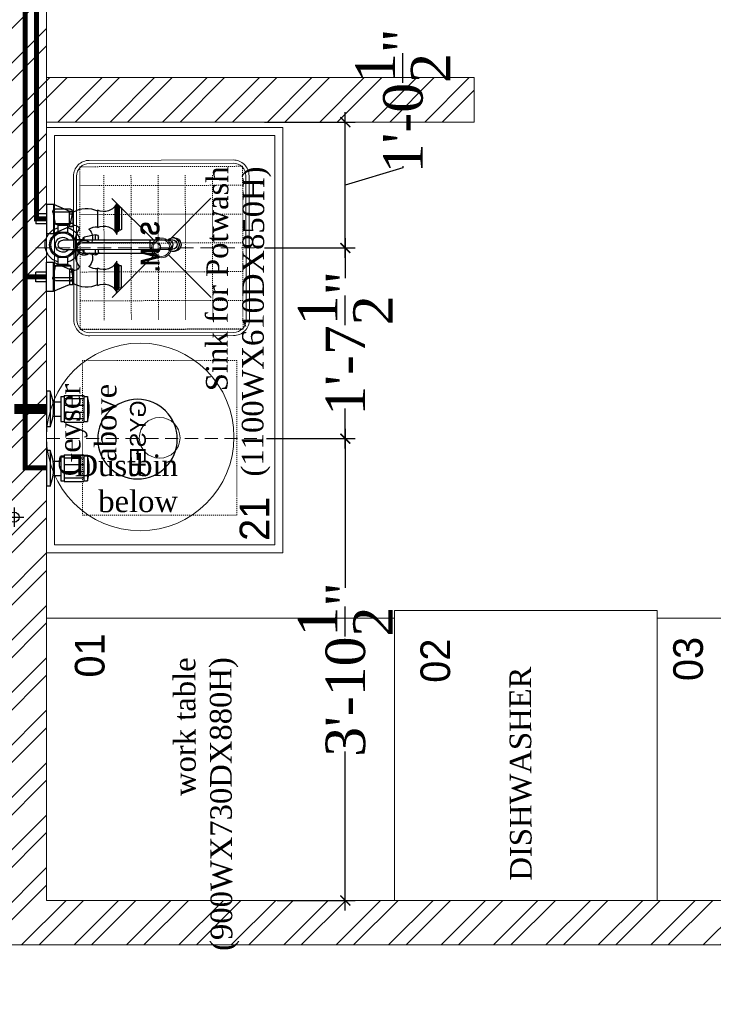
# Model space of a CAD drawing. Header units: inches. Extents: x 119662 to 158499, y 12149 to 20675.
# Tile 72 of 97: x 124898 to 124968, y 19335 to 19434. Entities that reach past the tile are written whole.
import ezdxf
from ezdxf.enums import TextEntityAlignment as Align

# ---------------------------------------------------------------- set-up
doc = ezdxf.new("R2010")
doc.units = ezdxf.units.IN
doc.header["$MEASUREMENT"] = 0
doc.header["$PDMODE"] = 34
for name, pattern in [('DASH5', [0.2, 0.1333, -0.0667]), ('DASHED2', [0.375, 0.25, -0.125]), ('HIDDEN2', [0.1875, 0.125, -0.0625])]:
    doc.linetypes.add(name, pattern=pattern)
for name, color, linetype, lineweight in [('00-GRIDTEXT', 1, 'Continuous', 13), ('CENTER', 46, 'DASHED2', 9), ('EQUIP DIM', 252, 'Continuous', 0), ('EQUIPMENT', 7, 'Continuous', 25), ('EQUIPMENTSSS', 11, 'Continuous', 18), ('HWP', 1, 'Continuous', 0), ('PD_BRICK WALL_115', 134, 'Continuous', 30), ('PD_HATCH', 45, 'Continuous', 9), ('PL. FICTURE', 4, 'Continuous', 25), ('PP-Domestic  Cold Water Supply', 5, 'Continuous', 25)]:
    doc.layers.add(name, color=color, linetype=linetype, lineweight=lineweight)
doc.layers.add('45', color=7, linetype='Continuous')
doc.layers.add('PP--DIM', color=7, linetype='Continuous')
doc.styles.add('1', font='techb___.ttf')
doc.styles.add('Arial', font='GOTHIC.TTF')
doc.styles.add('RE', font='arial.ttf')
doc.styles.get("Standard").update_dxf_attribs({"font": 'times.ttf', "height": 4})
doc.styles.add('TIMES NEW ROMAN', font='times.ttf', dxfattribs={"height": 4})
doc.dimstyles.new('PP-DIM', dxfattribs={"dimtxt": 4, "dimasz": 1, "dimexe": 1, "dimexo": 1, "dimgap": 0.09, "dimtad": 0, "dimdec": 1, "dimzin": 0, "dimdsep": 46, "dimlunit": 4, "dimtxsty": 'TIMES NEW ROMAN', "dimblk": 'ARCHTICK', "dimcen": 0.09, "dimdle": 1, "dimclrd": 256, "dimclre": 256, "dimclrt": 256, "dimadec": 0, "dimazin": 0, "dimtfac": 1, "dimtdec": 4, "dimtofl": 0, "dimtmove": 1, "dimatfit": 3, "dimfxl": 1, "dimtolj": 1, "dimtzin": 0, "dimlwd": -1, "dimlwe": -1, "dimarcsym": 0})

# ---------------------------------------------------------------- blocks, each defined once
blk = doc.blocks.new('SINK 510')
at = {"layer": 'EQUIPMENT', "color": 8, "lineweight": 0}
for p, q in [((168040.9, 33385.6), (168174, 33252.5)), ((168351, 33385.6), (168217.9, 33252.5)), ((168174, 33208.6), (168040.9, 33075.5)), ((168217.9, 33208.6), (168351, 33075.5))]:
    blk.add_line(p, q, dxfattribs=at)
at = {"layer": 'EQUIPMENT', "color": 8, "lineweight": 13}
blk.add_lwpolyline([(168421.3, 32955.6), (167970.5, 32955.6, -0.414214), (167921, 33005.2), (167921, 33456, -0.414214), (167970.5, 33505.5), (168421.3, 33505.5, -0.414214), (168471, 33455.9), (168471, 33005.2, -0.414214)], format="xyb", close=True, dxfattribs=at)
at = {"layer": 'EQUIPMENT', "color": 8, "lineweight": 0}
blk.add_lwpolyline([(168421.3, 32965.5), (167970.5, 32965.5, -0.414214), (167930.9, 33005.2), (167930.9, 33456, -0.414214), (167970.5, 33495.6), (168421.3, 33495.6, -0.414214), (168461, 33455.9), (168461, 33005.2, -0.414214)], format="xyb", close=True, dxfattribs=at)
at = {"layer": 'EQUIPMENT', "color": 8, "linetype": 'HIDDEN2', "lineweight": 0}
blk.add_lwpolyline([(167940.9, 33485.6), (167940.9, 32975.5), (168451, 32975.5), (168451, 33485.6)], close=True, dxfattribs=at)
for points in [[(168000.2, 33485.6), (168000.2, 32975.5)], [(168090.4, 33485.6), (168090.4, 32975.5)], [(168180.5, 33485.6), (168180.5, 32975.5)], [(168270.7, 33485.6), (168270.7, 32975.5)], [(168360.9, 33485.6), (168360.9, 32975.5)], [(167967.9, 33390.8), (168421.3, 33390.8)], [(167967.9, 33305.8), (168421.3, 33305.8)], [(167967.9, 33220.8), (168421.3, 33220.8)], [(167967.9, 33135.8), (168421.3, 33135.8)], [(167967.9, 33050.8), (168421.3, 33050.8)]]:
    blk.add_lwpolyline(points, dxfattribs=at)
at = {"layer": 'EQUIPMENT', "color": 8, "linetype": 'HIDDEN2'}
blk.add_lwpolyline([(168451, 33485.6), (168451, 32975.5)], dxfattribs=at)
at = {"layer": 'EQUIPMENT', "color": 8, "lineweight": 0}
for radius in [31, 26.3]:
    blk.add_circle((168196, 33230.5), radius, dxfattribs=at)
blk = doc.blocks.new('sfv')
at = {"layer": 'EQUIPMENT', "color": 8, "linetype": 'Continuous'}
for p, q in [((-10910.5, -25959.6), (-10910.5, -25955.6)), ((-10905.5, -25971.3), (-10905.5, -25960.4)), ((-10883, -25960.4), (-10883, -25971.3)), ((-10878, -25955.6), (-10878, -25959.6)), ((-10905.5, -26014.7), (-10905.5, -25971.3)), ((-10883, -25971.3), (-10883, -26014.7)), ((-10905.5, -26199.4), (-10905.5, -26014.7)), ((-10883, -26014.7), (-10883, -26199.4)), ((-10913.4, -26178.3), (-10919, -26150.3)), ((-10919, -26150.3), (-10905.5, -26150.3)), ((-10912.9, -26142.9), (-10905.5, -26142.9)), ((-10883, -26142.9), (-10875.6, -26142.9)), ((-10883, -26150.3), (-10869.5, -26150.3)), ((-10869.5, -26150.3), (-10875.1, -26178.3)), ((-10913.4, -26178.3), (-10905.5, -26178.3)), ((-10910.9, -26180.4), (-10905.5, -26180.4)), ((-10883, -26178.3), (-10875.1, -26178.3)), ((-10883, -26180.4), (-10877.5, -26180.4)), ((-10974.3, -26205.6), (-10946.3, -26211.2)), ((-10974.3, -26255.1), (-10974.3, -26205.6)), ((-10906.7, -26200.4), (-10906.7, -26182.9)), ((-10906.7, -26182.9), (-10905.5, -26182.9)), ((-10906.7, -26200.4), (-10905.5, -26200.4)), ((-10905.5, -26230.4), (-10905.5, -26199.4)), ((-10883, -26182.9), (-10881.7, -26182.9)), ((-10883, -26199.4), (-10883, -26230.4)), ((-10883, -26200.4), (-10881.7, -26200.4)), ((-10881.7, -26182.9), (-10881.7, -26200.4)), ((-10842.2, -26211.2), (-10814.2, -26205.6)), ((-10814.2, -26205.6), (-10814.2, -26255.1)), ((-10981.7, -26249), (-10981.7, -26211.7)), ((-10946.3, -26249.5), (-10946.3, -26211.2)), ((-10944.2, -26247.1), (-10944.2, -26213.7)), ((-10941.7, -26217.9), (-10924.2, -26217.9)), ((-10941.7, -26242.9), (-10941.7, -26217.9)), ((-10924.2, -26242.9), (-10924.2, -26217.9)), ((-10864.2, -26217.9), (-10846.7, -26217.9)), ((-10864.2, -26217.9), (-10864.2, -26242.9)), ((-10846.7, -26217.9), (-10846.7, -26242.9)), ((-10844.2, -26213.7), (-10844.2, -26247.1)), ((-10842.2, -26211.2), (-10842.2, -26249.5)), ((-10806.7, -26211.7), (-10806.7, -26249)), ((-10946.3, -26249.5), (-10974.3, -26255.1)), ((-10924.2, -26242.9), (-10941.7, -26242.9)), ((-10846.7, -26242.9), (-10864.2, -26242.9)), ((-10814.2, -26255.1), (-10842.2, -26249.5))]:
    blk.add_line(p, q, dxfattribs=at)
for points in [[(-10905.5, -25971.1), (-10905.5, -25971.1), (-10907.2, -25969.3), (-10908.5, -25967.2), (-10909.5, -25965), (-10910.2, -25962.6), (-10910.5, -25960.2), (-10910.4, -25957.7), (-10909.9, -25955.3), (-10909.1, -25953), (-10907.9, -25950.9), (-10906.4, -25948.9), (-10904.6, -25947.2), (-10902.5, -25945.8), (-10900.3, -25944.7), (-10897.9, -25944), (-10895.5, -25943.6), (-10893, -25943.6), (-10890.5, -25944), (-10888.2, -25944.7), (-10885.9, -25945.8), (-10883.9, -25947.2), (-10882.1, -25948.9), (-10880.6, -25950.9), (-10879.4, -25953), (-10878.6, -25955.3), (-10878.1, -25957.7), (-10878, -25960.2), (-10878.3, -25962.6), (-10878.9, -25965), (-10880, -25967.2), (-10881.3, -25969.3), (-10883, -25971.1), (-10883, -25971.1)], [(-10883, -26014.7), (-10883.2, -26015.1), (-10883.8, -26015.4), (-10884.7, -26015.7), (-10885.9, -26016), (-10887.5, -26016.3), (-10889.2, -26016.5), (-10891.2, -26016.6), (-10893.2, -26016.7), (-10895.3, -26016.7), (-10897.3, -26016.6), (-10899.3, -26016.5), (-10901, -26016.3), (-10902.6, -26016), (-10903.8, -26015.7), (-10904.7, -26015.4), (-10905.3, -26015.1), (-10905.5, -26014.7)], [(-10883, -26199.4), (-10883.2, -26199.7), (-10883.8, -26200.1), (-10884.7, -26200.4), (-10885.9, -26200.7), (-10887.5, -26200.9), (-10889.2, -26201.1), (-10891.2, -26201.3), (-10893.2, -26201.3), (-10895.3, -26201.3), (-10897.3, -26201.3), (-10899.3, -26201.1), (-10901, -26200.9), (-10902.6, -26200.7), (-10903.8, -26200.4), (-10904.7, -26200.1), (-10905.3, -26199.7), (-10905.5, -26199.4)]]:
    blk.add_lwpolyline(points, dxfattribs=at)
for centre, radius, start, end in [((-10894.2, -25955.8), 16.2, 45.433, 145.8895), ((-10894.2, -25956), 16.4, 33.4887, 145.4972), ((-10894.6, -25955.7), 15.8, 145.6855, 179.9516), ((-10894.2, -25960.6), 11.3, 0.6851, 179.3149), ((-10894.2, -25971.4), 11.3, 0.6851, 179.3149), ((-10893.8, -25955.7), 15.8, 0.0295, 33.2904), ((-10912.9, -26149.1), 6.25, 90, 191.3099), ((-10875.6, -26149.1), 6.25, 348.6901, 90), ((-10910.9, -26177.9), 2.5, 191.3099, 270), ((-10909.2, -26182.9), 2.5, 0, 90), ((-10879.2, -26182.9), 2.5, 90, 180), ((-10877.5, -26177.9), 2.5, 270, 348.6901), ((-10975.5, -26211.7), 6.25, 78.6901, 180), ((-10894.2, -26230.4), 43.8, 106.6015, 163.3985), ((-10894.2, -26230.4), 32.5, 112.6199, 157.3801), ((-10894.2, -26230.4), 29.5, 112.4264, 270), ((-10894.2, -26230.4), 29.5, 270, 67.5736), ((-10894.2, -26230.4), 43.8, 16.6015, 73.3985), ((-10894.2, -26230.4), 32.5, 22.6199, 67.3801), ((-10813, -26211.7), 6.25, 0, 101.3099), ((-10946.7, -26213.7), 2.5, 0, 78.6901), ((-10941.7, -26215.4), 2.5, 180, 270), ((-10894.2, -26230.4), 18.5, 127.3515, 0), ((-10894.2, -26230.4), 11.3, 180, 0), ((-10894.2, -26230.4), 18.5, 0, 52.6485), ((-10846.7, -26215.4), 2.5, 270, 0), ((-10841.7, -26213.7), 2.5, 101.3099, 180), ((-10975.5, -26249), 6.25, 180, 281.3099), ((-10946.7, -26247.1), 2.5, 281.3099, 0), ((-10941.7, -26245.4), 2.5, 90, 180), ((-10894.2, -26230.4), 43.8, 196.6015, 343.3985), ((-10894.2, -26230.4), 32.5, 202.6199, 270), ((-10894.2, -26230.4), 32.5, 270, 337.3801), ((-10846.7, -26245.4), 2.5, 0, 90), ((-10841.7, -26247.1), 2.5, 180, 258.6901), ((-10813, -26249), 6.25, 258.6901, 0)]:
    blk.add_arc(centre, radius, start, end, dxfattribs=at)
blk = doc.blocks.new('A$C6E471120')
at = {"layer": 'EQUIPMENT', "color": 251, "lineweight": 5, "ltscale": 12}
blk.add_circle((-3023.1, -6797.8), 240.9, dxfattribs=at)
at = {"layer": 'EQUIPMENTSSS', "color": 251, "linetype": 'Continuous', "lineweight": 5, "ltscale": 10}
blk.add_line((-2656.5, -6003.1), (-2656.5, -7095.6), dxfattribs=at)
for points in [[(-2656.5, -6003.1), (-3264, -6003.1), (-3264, -7095.6), (-2656.4, -7095.6)], [(-2677.3, -6024), (-3243, -6023.9), (-3243.1, -7074.6), (-2677.4, -7074.8)]]:
    blk.add_lwpolyline(points, close=True, dxfattribs=at)
at = {"layer": 'EQUIPMENTSSS', "color": 251, "linetype": 'DASH5', "lineweight": 5, "ltscale": 12}
blk.add_lwpolyline([(-3171.8, -6998.6), (-2774.6, -6998.6), (-2774.6, -6601.3), (-3171.8, -6601.3)], close=True, dxfattribs=at)
at = {"layer": 'EQUIPMENTSSS', "color": 251, "lineweight": 5, "ltscale": 12}
for points in [[(-1694.6, -7243.4), (-2370, -7243.4), (-2370, -7988.3), (-1694.6, -7988.3)], [(-2370, -7263.3), (-3263.9, -7263.3), (-3263.9, -7988.3), (-2370, -7988.3)], [(-1068.9, -7263.3), (-1694.6, -7263.3), (-1694.6, -7988.3), (-1068.9, -7988.3)]]:
    blk.add_lwpolyline(points, close=True, dxfattribs=at)
blk.add_circle((-2973.2, -6800), 52.4, dxfattribs=at)
at = {"layer": 'EQUIPMENT', "color": 8}
for name, p, xscale, yscale, zscale, rotation in [('SINK 510', (-30558, 131558.8), 0.8201040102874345, 0.8201040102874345, 0.8201040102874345, 270.1399462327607), ('sfv', (24137.8, 5137.3), -1.044113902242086, 1.044113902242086, 1.044113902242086, 270.1399462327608)]:
    blk.add_blockref(name, p, dxfattribs=dict(at, xscale=xscale, yscale=yscale, zscale=zscale, rotation=rotation))
at = {"layer": 'EQUIP DIM', "color": 251, "insert": (-3232.2, -6661.4), "char_height": 45.409, "width": 361.089, "attachment_point": 3, "rotation": 90}
blk.add_mtext('{\\H1.22222x;\\C256;Geyser above}', dxfattribs=at)
at = {"layer": 'EQUIPMENTSSS', "color": 251, "ltscale": 50, "style": 'Arial'}
for s, p in [('21', (-2729.5, -7008.1)), ('01', (-3152.9, -7359.1)), ('02', (-2265, -7372.5)), ('03', (-1615.5, -7368.1))]:
    blk.add_text(s, height=76.27, rotation=90, dxfattribs=at).set_placement(p, align=Align.MIDDLE_CENTER)
at = {"layer": 'EQUIPMENTSSS', "color": 251, "linetype": 'Continuous', "lineweight": 5, "ltscale": 10, "insert": (-2686.2, -6103.4), "char_height": 45.409, "width": 619.222, "attachment_point": 9, "rotation": 89.8004}
blk.add_mtext('{\\H1.2222x;\\C256; Sink for Potwash  (1100WX610DX850H)}', dxfattribs=at)
at = {"layer": 'EQUIPMENTSSS', "color": 251, "ltscale": 12, "char_height": 45.409, "attachment_point": 3}
for s, insert, width, rotation in [('{\\H1.2222x;\\C256;Dustbin below}', (-2926.5, -6842.4), 25.002, 0.1996), ('{\\H1.2222x;\\C256;work table (900WX730DX880H)}', (-2937.1, -7364), 468.517, 90.1996), ('{\\H1.2222x;\\C256;DISHWASHER}', (-2074.7, -7387.9), 468.517, 90.1996)]:
    blk.add_mtext(s, dxfattribs=dict(at, insert=insert, width=width, rotation=rotation))
blk = doc.blocks.new('FIRST FLOOR')
at = {"layer": 'PD_HATCH', "lineweight": 5}
h = blk.add_hatch(dxfattribs=at)
h.set_pattern_fill('ANSI32', color=251, scale=10)
h.set_pattern_definition([(45, (139238.8868, 19346.3716), (-2.65165, 2.65165), []), (45, (139240.6546, 19346.3716), (-2.65165, 2.65165), [])])
h.paths.add_polyline_path([(139249.658, 19348.454), (139206.408, 19348.454), (139206.408, 19343.954), (139249.658, 19343.954)])
h.paths.add_polyline_path([(139164.408, 19348.454), (139121.158, 19348.454), (139121.158, 19343.954), (139164.408, 19343.954)], flags=17)
h.paths.add_polyline_path([(139207.658, 19260.754), (139207.658, 19265.254), (139121.158, 19265.254), (139121.158, 19420.754), (139044.158, 19420.754), (139044.158, 19364.754), (139082.158, 19364.754), (139082.158, 19369.254), (139048.658, 19369.254), (139048.658, 19416.254), (139116.658, 19416.254), (139116.658, 19369.254), (139112.158, 19369.254), (139112.158, 19364.754), (139116.658, 19364.754), (139116.658, 19316.754), (139112.158, 19316.754), (139112.158, 19312.254), (139116.658, 19312.254), (139116.658, 19265.254), (139060.658, 19265.254), (139060.658, 19260.754), (139194.158, 19260.754), (139194.158, 19254.754), (139198.658, 19254.754), (139198.658, 19260.754)])
h.paths.add_polyline_path([(139249.658, 19265.254), (139249.658, 19260.754), (139411.658, 19260.754), (139411.658, 19265.254), (139258.658, 19265.254), (139258.658, 19354.754), (139318.658, 19354.754), (139318.658, 19330.754), (139323.158, 19330.754), (139323.158, 19354.754), (139402.658, 19354.754), (139402.658, 19326.754), (139407.158, 19326.754), (139407.158, 19485.754), (139411.658, 19485.754), (139411.658, 19490.254), (139402.658, 19490.254), (139402.658, 19363.754), (139258.658, 19363.754), (139258.658, 19579.754), (139249.658, 19579.754)])
at = {"layer": 'PD_BRICK WALL_115', "color": 251, "lineweight": 5}
for p, q in [((139164.408, 19348.454), (139121.158, 19348.454)), ((139164.408, 19348.454), (139164.408, 19343.954)), ((139164.408, 19343.954), (139121.158, 19343.954))]:
    blk.add_line(p, q, dxfattribs=at)
blk.add_lwpolyline([(139044.158, 19420.754), (139121.158, 19420.754), (139121.158, 19265.254), (139207.658, 19265.254), (139207.658, 19260.754), (139198.658, 19260.754), (139198.658, 19254.754), (139194.158, 19254.754), (139194.158, 19260.754), (139060.658, 19260.754)], dxfattribs=at)
at = {"layer": '00-GRIDTEXT', "color": 8, "xscale": 0.03937007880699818, "yscale": 0.03937007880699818, "zscale": 0.03937007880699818}
blk.add_blockref('A$C6E471120', (139249.658, 19579.754), dxfattribs=at)
blk = doc.blocks.new('sink mixture-PP')
at = {"layer": 'CENTER', "ltscale": 5}
blk.add_line((0.016, 0.974), (0.016, -18.966), dxfattribs=at)
at = {"layer": 'PL. FICTURE'}
for p, q in [((-3.082, 0.974), (-2.181, 0.974)), ((-3.082, 0), (-3.082, 0.974)), ((-2.181, 0), (-2.181, 0.974)), ((3.113, 0.974), (2.213, 0.974)), ((2.213, 0), (2.213, 0.974)), ((3.113, 0), (3.113, 0.974)), ((-3.962, 0), (-3.963, -0.646)), ((-3.962, 0), (-1.301, 0)), ((-1.301, 0), (-1.301, -0.646)), ((1.301, 0), (1.301, -0.646)), ((3.962, 0), (1.301, 0)), ((3.962, 0), (3.963, -0.646)), ((-3.963, -0.646), (-3.337, -2.106)), ((-3.963, -0.646), (-1.301, -0.646)), ((-1.301, -0.646), (-1.931, -2.106)), ((1.301, -0.646), (1.931, -2.106)), ((3.963, -0.646), (1.301, -0.646)), ((3.963, -0.646), (3.337, -2.106)), ((-3.049, -2.415), (-3.049, -2.106)), ((-2.219, -2.415), (-2.219, -2.106)), ((-1.931, -2.106), (-1.931, -2.416)), ((1.931, -2.106), (1.931, -2.416)), ((2.219, -2.415), (2.219, -2.106)), ((3.049, -2.415), (3.049, -2.106)), ((-0.495, -3.275), (-0.495, -9.981)), ((0.488, -3.264), (0.488, -9.972)), ((-3.432, -4.666), (-1.841, -4.668)), ((3.432, -4.666), (1.841, -4.668)), ((-3.799, -6.247), (-1.481, -6.247)), ((3.799, -6.247), (1.481, -6.247)), ((-3.959, -6.402), (-1.3, -6.402)), ((-3.914, -6.324), (-1.366, -6.324)), ((-3.801, -6.479), (-1.472, -6.479)), ((-3.736, -6.557), (-1.539, -6.557)), ((-3.702, -6.634), (-1.575, -6.634)), ((-3.641, -6.836), (-1.653, -6.836)), ((3.959, -6.402), (1.3, -6.402)), ((3.914, -6.324), (1.366, -6.324)), ((3.801, -6.479), (1.472, -6.479)), ((3.736, -6.557), (1.539, -6.557)), ((3.702, -6.634), (1.575, -6.634)), ((3.641, -6.836), (1.653, -6.836))]:
    blk.add_line(p, q, dxfattribs=at)
for points in [[(-3.337, -2.415), (-1.931, -2.415), (-1.931, -2.106), (-3.337, -2.106)], [(3.337, -2.415), (1.931, -2.415), (1.931, -2.106), (3.337, -2.106)]]:
    blk.add_lwpolyline(points, close=True, dxfattribs=at)
for centre, radius, start, end in [((-1.205, -3.661), 2.379, 148.42026, 205.00436), ((-1.584, -2.55), 0.471, 163.30893, 256.48707), ((-0.622, -4.376), 1.738, 69.59713, 128.10541), ((0.622, -4.376), 1.738, 51.89459, 110.4452), ((1.584, -2.55), 0.471, 283.51293, 16.69107), ((1.205, -3.661), 2.379, 334.99564, 31.57974), ((-0.011, -3.436), 0.689, 316.3069, 225.37834), ((-0.002, -3.429), 0.663, 317.51102, 221.97669), ((-0.003, -3.307), 0.493, 4.97699, 176.28113), ((-0.631, -4.58), 1.284, 146.01056, 183.94142), ((-0.902, -3.128), 1.081, 222.77457, 292.11269), ((0.902, -3.128), 1.081, 247.59264, 317.22543), ((0.631, -4.58), 1.284, 356.05858, 33.98944), ((-4.558, -5.238), 1.263, 293.32598, 26.90119), ((-0.716, -5.242), 1.263, 152.97889, 246.5541), ((0.716, -5.242), 1.263, 293.4459, 27.02111), ((4.558, -5.238), 1.263, 153.09881, 246.67402), ((-4.023, -6.731), 0.336, 16.81854, 96.00994), ((-3.323, -6.713), 0.341, 166.46522, 201.06099), ((-1.854, -6.675), 0.257, 321.35166, 9.2024), ((-1.254, -6.734), 0.336, 83.87014, 162.66439), ((1.254, -6.734), 0.336, 17.33561, 96.12986), ((1.854, -6.675), 0.257, 170.7976, 218.64834), ((3.323, -6.713), 0.341, 338.93901, 13.53478), ((4.023, -6.731), 0.336, 83.99006, 163.18146), ((-0.005, -9.876), 0.501, 192.10291, 348.9463)]:
    blk.add_arc(centre, radius, start, end, dxfattribs=at)
at = {"layer": 'PL. FICTURE', "style": '1'}
blk.add_text('S. M.', height=1.728, dxfattribs=at).set_placement((-2.424, -10.303))
blk = doc.blocks.new('STOP COCK')
at = {"layer": 'PL. FICTURE', "color": 40, "lineweight": 30, "ltscale": 0.25}
for p, q in [((-31.2, 0), (31.2, 0)), ((0, -31.2), (0, 31.2))]:
    blk.add_line(p, q, dxfattribs=at)
blk.add_circle((0, 0), 16, dxfattribs=at)
blk = doc.blocks.new('_ArchTick')
at = {"color": 251, "linetype": 'ByBlock', "const_width": 0.15}
blk.add_lwpolyline([(-0.5, -0.5), (0.5, 0.5)], dxfattribs=at)
blk = doc.blocks.new('*D709')
at = {"layer": 'Defpoints', "color": 0, "transparency": 16777216}
for p in [(408.769, -258.799), (417.727, -258.799), (409.824, -305.5)]:
    blk.add_point(p, dxfattribs=at)
at = {"layer": 'PP--DIM', "ltscale": 12, "transparency": 16777216}
for p, q in [((417.727, -257.799), (417.727, -273.87)), ((409.769, -258.799), (418.727, -258.799)), ((417.727, -306.5), (417.727, -290.428)), ((410.824, -305.5), (418.727, -305.5))]:
    blk.add_line(p, q, dxfattribs=at)
at = {"layer": 'PP--DIM', "transparency": 16777216}
for p, rotation in [((417.727, -258.799), 90), ((417.727, -305.5), 270)]:
    blk.add_blockref('_ArchTick', p, dxfattribs=dict(at, rotation=rotation))
at = {"layer": 'PP--DIM', "transparency": 16777216, "insert": (417.727, -282.149), "char_height": 4, "attachment_point": 5, "rotation": 90, "style": 'TIMES NEW ROMAN'}
blk.add_mtext('\\A1;3\'-10{\\H1.000000x;\\S1/2;}"', dxfattribs=at)
blk = doc.blocks.new('*D710')
at = {"layer": 'Defpoints', "color": 0, "transparency": 16777216}
for p in [(408.556, -226.8), (417.727, -226.8), (408.556, -239.521)]:
    blk.add_point(p, dxfattribs=at)
at = {"layer": 'PP--DIM', "ltscale": 12, "transparency": 16777216}
for p, q in [((417.727, -240.521), (417.727, -225.8)), ((409.556, -226.8), (418.727, -226.8)), ((423.555, -231.412), (417.727, -233.16)), ((423.555, -231.232), (423.555, -231.412)), ((409.556, -239.521), (418.727, -239.521))]:
    blk.add_line(p, q, dxfattribs=at)
at = {"layer": 'PP--DIM', "transparency": 16777216}
for p, rotation in [((417.727, -226.8), 90), ((417.727, -239.521), 270)]:
    blk.add_blockref('_ArchTick', p, dxfattribs=dict(at, rotation=rotation))
at = {"layer": 'PP--DIM', "transparency": 16777216, "insert": (423.555, -224.656), "char_height": 4, "attachment_point": 5, "rotation": 90, "style": 'TIMES NEW ROMAN'}
blk.add_mtext('\\A1;1\'-0{\\H1.000000x;\\S1/2;}"', dxfattribs=at)
blk = doc.blocks.new('CENTER LINE-PP')
at = {"layer": 'CENTER', "ltscale": 5}
blk.add_line((0, 0), (0, -19.94), dxfattribs=at)
blk = doc.blocks.new('GYSER-PP')
at = {"layer": 'PL. FICTURE'}
for p, q in [((-4.5, 0), (-1.125, 0)), ((-4.5, -0.338), (-4.5, 0)), ((-1.125, -0.338), (-1.125, 0)), ((1.125, 0), (4.5, 0)), ((1.125, -0.338), (1.125, 0)), ((4.5, -0.338), (4.5, 0)), ((-4.5, -0.338), (-1.125, -0.338)), ((-3.488, -0.623), (-3.488, -1.35)), ((-2.137, -0.623), (-2.137, -1.35)), ((1.125, -0.338), (4.5, -0.338)), ((2.137, -0.623), (2.137, -1.35)), ((3.488, -0.623), (3.488, -1.35)), ((-4.078, -1.688), (-4.078, -3.544)), ((-4.078, -1.688), (-1.547, -1.688)), ((-3.994, -1.35), (-1.631, -1.35)), ((-3.994, -1.35), (-3.994, -1.688)), ((-3.762, -3.544), (-3.762, -1.688)), ((-3.141, -3.544), (-3.141, -1.688)), ((-2.484, -3.544), (-2.484, -1.688)), ((-1.863, -3.544), (-1.863, -1.688)), ((-1.631, -1.35), (-1.631, -1.688)), ((-1.547, -1.688), (-1.547, -3.544)), ((1.547, -1.688), (1.547, -3.544)), ((1.547, -1.688), (4.078, -1.688)), ((1.631, -1.35), (3.994, -1.35)), ((1.631, -1.35), (1.631, -1.688)), ((1.863, -3.544), (1.863, -1.688)), ((2.484, -3.544), (2.484, -1.688)), ((3.141, -3.544), (3.141, -1.688)), ((3.762, -3.544), (3.762, -1.688)), ((3.994, -1.35), (3.994, -1.688)), ((4.078, -1.688), (4.078, -3.544)), ((-4.078, -3.544), (-1.547, -3.544)), ((-3.994, -3.544), (-3.994, -3.881)), ((-1.631, -3.544), (-1.631, -3.881)), ((1.547, -3.544), (4.078, -3.544)), ((1.631, -3.544), (1.631, -3.881)), ((3.994, -3.544), (3.994, -3.881)), ((-3.994, -3.881), (-1.631, -3.881)), ((1.631, -3.881), (3.994, -3.881))]:
    blk.add_line(p, q, dxfattribs=at)
blk.add_circle((0.044, -8.632), 3.772, dxfattribs=at)
at = {"layer": 'PL. FICTURE', "extrusion": (0, 0, -1)}
for centre, major_axis, start_param, end_param in [((-2.812, 3.713), (-3.102, 3.102), 3.5322, 4.321782), ((2.812, 3.713), (3.102, -3.102), 0.390607, 1.180189), ((-2.812, 0.169), (-2.983, 2.983), 3.643197, 4.210785), ((2.812, 0.169), (2.983, -2.983), 0.501604, 1.069192)]:
    blk.add_ellipse(centre, major_axis=major_axis, ratio=1, start_param=start_param, end_param=end_param, dxfattribs=at)
at = {"ltscale": 3}
blk.add_blockref('CENTER LINE-PP', (0, 0), dxfattribs=at)
at = {"layer": 'PL. FICTURE', "style": 'RE'}
blk.add_text('GYSER', height=1.5, dxfattribs=at).set_placement((0.052, -9.416), align=Align.CENTER)
blk = doc.blocks.new('*D792')
at = {"layer": 'Defpoints', "color": 0, "transparency": 16777216}
for p in [(414.142, -239.521), (417.727, -239.521), (408.769, -258.799)]:
    blk.add_point(p, dxfattribs=at)
at = {"layer": 'PP--DIM', "ltscale": 12, "transparency": 16777216}
for p, q in [((417.727, -238.521), (417.727, -242.584)), ((415.142, -239.521), (418.727, -239.521)), ((417.727, -259.799), (417.727, -255.736)), ((409.769, -258.799), (418.727, -258.799))]:
    blk.add_line(p, q, dxfattribs=at)
at = {"layer": 'PP--DIM', "transparency": 16777216}
for p, rotation in [((417.727, -239.521), 90), ((417.727, -258.799), 270)]:
    blk.add_blockref('_ArchTick', p, dxfattribs=dict(at, rotation=rotation))
at = {"layer": 'PP--DIM', "transparency": 16777216, "insert": (417.727, -249.16), "char_height": 4, "attachment_point": 5, "rotation": 90, "style": 'TIMES NEW ROMAN'}
blk.add_mtext('\\A1;1\'-7{\\H1.000000x;\\S1/2;}"', dxfattribs=at)
blk = doc.blocks.new('zw$A087')
at = {"layer": 'HWP', "color": 1, "lineweight": -2, "ltscale": 0.015, "const_width": 0.5}
for points in [[(385.344, -190.777), (385.344, -242.426), (387.49, -242.426)], [(385.344, -242.426), (385.344, -261.765), (387.497, -261.765)]]:
    blk.add_lwpolyline(points, dxfattribs=at)
at = {"layer": 'PP-Domestic  Cold Water Supply'}
blk.add_lwpolyline([(386.497, -192.539, 0.5, 0.5, 0), (386.497, -236.58, 0.5, 0.5, 0), (387.49, -236.58, 0.5, 0.5, 0)], format="xyseb", dxfattribs=at)
at = {"layer": 'PP-Domestic  Cold Water Supply', "const_width": 1}
blk.add_lwpolyline([(387.5, -255.799), (384.232, -255.799)], dxfattribs=at)
at = {"layer": '45', "xscale": 0.03125066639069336, "yscale": 0.03125066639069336, "zscale": 0.03125066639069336, "rotation": 270}
blk.add_blockref('STOP COCK', (384.232, -266.741), dxfattribs=at)
at = {"layer": 'PL. FICTURE', "xscale": -1.066666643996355, "yscale": 1.066666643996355, "zscale": 1.066666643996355, "rotation": 90.00000000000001}
blk.add_blockref('GYSER-PP', (387.5, -258.799), dxfattribs=at)
at = {"layer": 'PP-Domestic  Cold Water Supply', "xscale": -1.110730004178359, "yscale": 1.110730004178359, "zscale": 1.110730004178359, "rotation": 89.99999999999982}
blk.add_blockref('sink mixture-PP', (387.49, -239.503), dxfattribs=at)
at = {"layer": 'PP--DIM', "ltscale": 12}
for base, p1, p2, picture, middle in [((417.727, -226.8), (408.556, -239.521), (408.556, -226.8), '*D710', (423.555, -231.142)), ((417.727, -239.521), (408.769, -258.799), (414.142, -239.521), '*D792', (417.727, -249.16)), ((417.727, -258.799), (409.824, -305.5), (408.769, -258.799), '*D709', (417.727, -282.149))]:
    dim = blk.add_linear_dim(base=base, p1=p1, p2=p2, angle=90, dimstyle='PP-DIM', override={"dimblk": 'ArchTick'}, dxfattribs=at)
    dim.commit()
    dim.dimension.update_dxf_attribs({"geometry": picture, "text_midpoint": middle})

msp = doc.modelspace()

# ---------------------------------------------------------------- block references
at = {"color": 8}
msp.add_blockref('FIRST FLOOR', (-14220.262, 79.928), dxfattribs=at)

# ---------------------------------------------------------------- next in the draw order: block references
msp.add_blockref('zw$A087', (124513.395, 19650.681))

doc.saveas('drawing.dxf')
